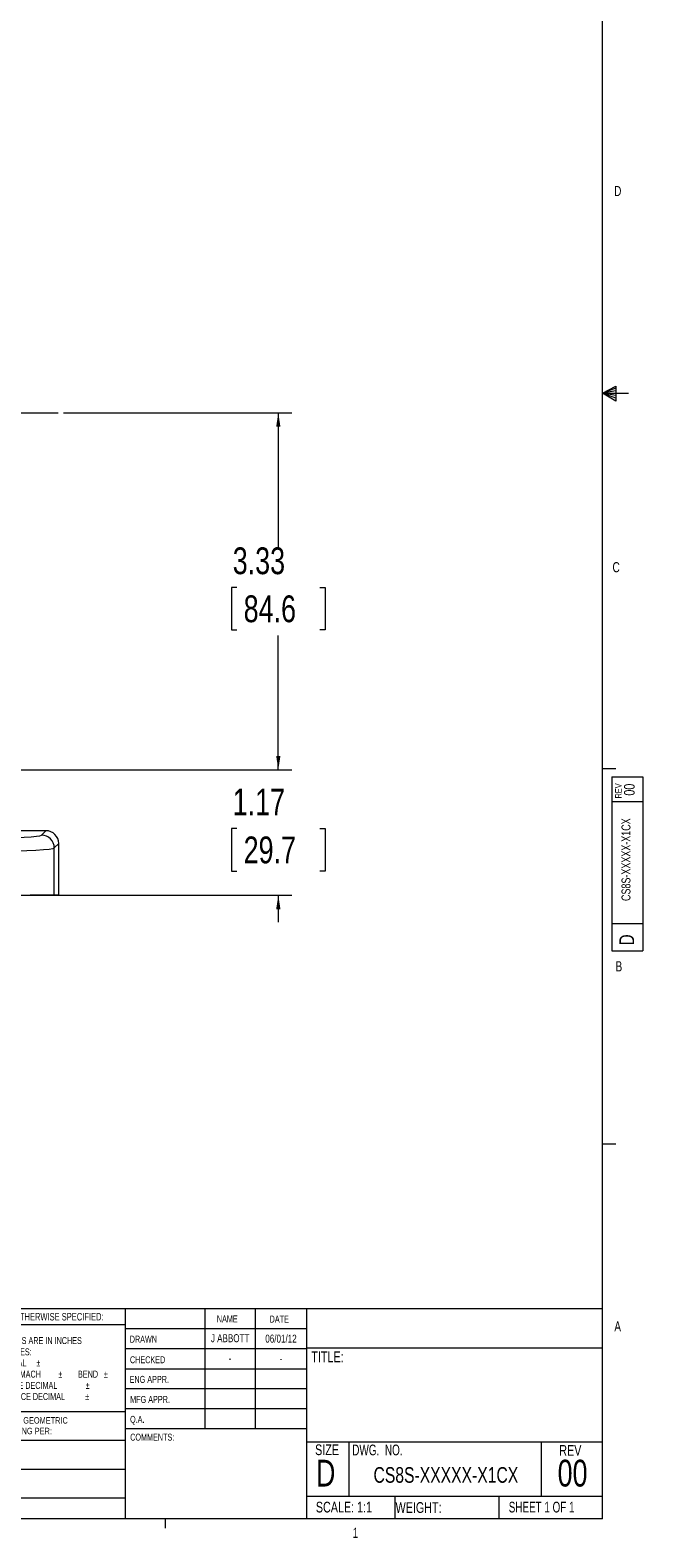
# Model space of a CAD drawing. Header units: inches. Extents: x 0.3 to 33.9, y 0.2 to 21.6.
# Tile 13 of 18: x 28.2 to 33.9, y 0.2 to 14.3. Entities that reach past the tile are written whole.
import ezdxf

# ---------------------------------------------------------------- set-up
doc = ezdxf.new("R2010")
doc.units = ezdxf.units.IN
doc.header["$MEASUREMENT"] = 0
doc.layers.add('SLD-0', color=7, linetype='Continuous', lineweight=15)
doc.styles.add('SLDTEXTSTYLE0', font='TXT', dxfattribs={"width": 0.75})
doc.styles.add('SLDTEXTSTYLE1', font='TXT', dxfattribs={"width": 0.6875})
doc.styles.add('SLDTEXTSTYLE2', font='TXT', dxfattribs={"width": 0.694444})
doc.dimstyles.new('SLDDIMSTYLE0', dxfattribs={"dimtxt": 0.25, "dimasz": 0.13, "dimexe": 0, "dimexo": 0.0625, "dimgap": 0.0625, "dimtad": 0, "dimtih": 1, "dimtoh": 1, "dimrnd": 1e-09, "dimzin": 12, "dimdsep": 46, "dimtxsty": 'SLDTEXTSTYLE0', "dimsah": 1, "dimcen": 0.09, "dimadec": 0, "dimazin": 3, "dimtfac": 1, "dimtmove": 0, "dimatfit": 0, "dimfxl": 1, "dimfrac": 2, "dimtolj": 1, "dimtzin": 12, "dimarcsym": 0})
doc.dimstyles.new('SLDDIMSTYLE1', dxfattribs={"dimtxt": 0.25, "dimasz": 0.13, "dimexe": 0, "dimexo": 0.0625, "dimgap": 0.0625, "dimtad": 0, "dimtih": 1, "dimtoh": 1, "dimrnd": 1e-09, "dimzin": 12, "dimdsep": 46, "dimtxsty": 'SLDTEXTSTYLE0', "dimsah": 1, "dimcen": 0.09, "dimadec": 0, "dimazin": 3, "dimtfac": 1, "dimtofl": 0, "dimtmove": 0, "dimatfit": 3, "dimfxl": 1, "dimfrac": 2, "dimtolj": 1, "dimtzin": 12, "dimarcsym": 0})

# ---------------------------------------------------------------- blocks, each defined once
blk = doc.blocks.new('SW_NOTE_0')
at = {"color": 0, "linetype": 'Continuous', "lineweight": 0, "char_height": 0.06, "attachment_point": 1, "style": 'SLDTEXTSTYLE0'}
for s, insert in [('INTERPRET GEOMETRIC', (0, 0.077)), ('TOLERANCING PER:', (0, -0.022))]:
    blk.add_mtext(s, dxfattribs=dict(at, insert=insert))
blk = doc.blocks.new('SW_NOTE_1')
at = {"color": 0, "linetype": 'Continuous', "lineweight": 0, "char_height": 0.065, "attachment_point": 1, "style": 'SLDTEXTSTYLE0'}
for s, insert in [('DIMENSIONS ARE IN INCHES', (0, 0.084)), ('TOLERANCES:', (0, -0.021)), ('FRACTIONAL', (0, -0.125)), ('%%p', (0.518, -0.125)), ('ANGULAR: MACH', (0, -0.229)), ('%%p', (0.723, -0.229)), ('BEND', (0.907, -0.229)), ('%%p', (1.148, -0.229)), ('TWO PLACE DECIMAL', (0, -0.334)), ('%%p', (0.979, -0.334)), ('THREE PLACE DECIMAL', (0, -0.438)), ('%%p', (0.974, -0.438))]:
    blk.add_mtext(s, dxfattribs=dict(at, insert=insert))
blk = doc.blocks.new('_D')
at = {"layer": 'SLD-0'}
for p, q in [((30.502, 7.398), (30.502, 7.648)), ((26.428, 7.398), (30.627, 7.398)), ((30.115, 6.85), (30.065, 6.85)), ((30.065, 6.85), (30.065, 6.453)), ((30.889, 6.85), (30.94, 6.85)), ((30.94, 6.85), (30.94, 6.453)), ((30.065, 6.453), (30.115, 6.453)), ((30.94, 6.453), (30.889, 6.453)), ((26.465, 6.228), (30.627, 6.228)), ((30.502, 6.228), (30.502, 5.978))]:
    blk.add_line(p, q, dxfattribs=at)
for points in [[(30.502, 7.398), (30.522, 7.528), (30.482, 7.528)], [(30.502, 6.228), (30.482, 6.098), (30.522, 6.098)]]:
    blk.add_solid(points, dxfattribs=at)
at = {"layer": 'SLD-0', "char_height": 0.25, "attachment_point": 1, "style": 'SLDTEXTSTYLE0'}
for s, insert in [('1.17', (30.077, 7.223, -1.433)), ('29.7', (30.179, 6.776, -1.433))]:
    blk.add_mtext(s, dxfattribs=dict(at, insert=insert))
blk = doc.blocks.new('_D_1')
at = {"layer": 'SLD-0'}
for p, q in [((28.499, 10.728), (30.627, 10.728)), ((30.502, 10.728), (30.502, 9.474)), ((30.115, 9.1), (30.065, 9.1)), ((30.065, 9.1), (30.065, 8.703)), ((30.889, 9.1), (30.94, 9.1)), ((30.94, 9.1), (30.94, 8.703)), ((30.065, 8.703), (30.115, 8.703)), ((30.502, 7.398), (30.502, 8.652)), ((30.94, 8.703), (30.889, 8.703)), ((26.428, 7.398), (30.627, 7.398))]:
    blk.add_line(p, q, dxfattribs=at)
for points in [[(30.502, 10.728), (30.482, 10.598), (30.522, 10.598)], [(30.502, 7.398), (30.522, 7.528), (30.482, 7.528)]]:
    blk.add_solid(points, dxfattribs=at)
at = {"layer": 'SLD-0', "char_height": 0.25, "attachment_point": 1, "style": 'SLDTEXTSTYLE0'}
for s, insert in [('3.33', (30.077, 9.473, -1.433)), ('84.6', (30.179, 9.025, -1.433))]:
    blk.add_mtext(s, dxfattribs=dict(at, insert=insert))
blk = doc.blocks.new('SW_CENTERMARKSYMBOL_0')
at = {"layer": 'SLD-0', "color": 0}
for p, q in [((0, 1), (0, 3.456)), ((0, 0), (0, 0.5)), ((-1, 0), (-3.456, 0)), ((0, 0), (-0.5, 0)), ((0, 0), (0, -0.5)), ((0, 0), (0.5, 0)), ((1, 0), (3.456, 0)), ((0, -1), (0, -3.456))]:
    blk.add_line(p, q, dxfattribs=at)

msp = doc.modelspace()

# ---------------------------------------------------------------- linework, layer by layer
at = {"color": 7, "linetype": 'Continuous', "lineweight": 0}
for p, q in [((33.523, 0.411), (33.523, 21.411)), ((33.523, 10.911), (33.647, 10.976)), ((33.647, 10.976), (33.647, 10.837)), ((33.647, 10.958), (33.523, 10.911)), ((33.647, 10.934), (33.523, 10.911)), ((33.647, 10.891), (33.523, 10.911)), ((33.647, 10.865), (33.523, 10.911)), ((33.647, 10.837), (33.523, 10.911)), ((33.523, 10.911), (33.766, 10.911)), ((33.523, 7.411), (33.648, 7.411)), ((33.61, 7.332), (33.9, 7.332)), ((33.61, 7.332), (33.61, 5.709)), ((33.9, 7.332), (33.9, 5.709)), ((33.9, 7.099), (33.61, 7.099)), ((33.61, 5.965), (33.9, 5.965)), ((33.61, 5.709), (33.9, 5.709)), ((33.523, 3.911), (33.648, 3.911)), ((25.714, 2.375), (33.523, 2.375)), ((29.073, 2.375), (29.073, 0.411)), ((29.817, 2.375), (29.817, 1.25)), ((30.285, 2.375), (30.285, 1.25)), ((30.764, 2.375), (30.764, 0.411)), ((29.073, 2.221), (27.691, 2.221)), ((29.073, 2.187), (30.764, 2.187)), ((29.073, 2), (30.764, 2)), ((30.764, 2.008), (33.523, 2.008)), ((29.073, 1.812), (30.764, 1.812)), ((30.764, 1.625), (29.073, 1.625)), ((27.691, 1.414), (29.073, 1.414)), ((30.764, 1.437), (29.073, 1.437)), ((27.691, 1.144), (29.073, 1.144)), ((30.764, 1.25), (29.073, 1.25)), ((30.764, 1.13), (33.523, 1.13)), ((31.16, 1.13), (31.16, 0.623)), ((32.951, 1.13), (32.951, 0.623)), ((27.691, 0.874), (29.073, 0.874)), ((25.714, 0.607), (29.073, 0.607)), ((30.764, 0.623), (33.523, 0.623)), ((31.587, 0.623), (31.587, 0.411)), ((32.559, 0.623), (32.559, 0.411)), ((33.523, 0.411), (0.523, 0.411)), ((29.448, 0.411), (29.448, 0.326))]:
    msp.add_line(p, q, dxfattribs=at)
at = {"color": 7, "linetype": 'Continuous', "lineweight": 15}
for p, q in [((28.335, 6.83), (26.678, 6.83)), ((28.335, 6.83), (28.294, 6.789)), ((28.414, 6.669), (28.455, 6.71)), ((28.414, 6.228), (28.414, 6.669)), ((28.455, 6.228), (28.455, 6.71)), ((28.414, 6.228), (28.189, 6.228)), ((28.455, 6.228), (28.414, 6.228))]:
    msp.add_line(p, q, dxfattribs=at)
msp.add_arc((28.294, 6.669), 0.12, 0.046, 89.954, dxfattribs=at)
for centre, major_axis, ratio, start_param, end_param in [((26.415, 6.79), (1.88, 0), 0.026186, 4.712389, 6.257005), ((28.335, 6.71), (0.0849, 0.0849), 0.999315, 5.49813, 7.068241), ((26.415, 6.67), (2, 0), 0.024615, 4.712389, 6.257005)]:
    msp.add_ellipse(centre, major_axis=major_axis, ratio=ratio, start_param=start_param, end_param=end_param, dxfattribs=at)

# ---------------------------------------------------------------- block references
at = {"color": 7, "linetype": 'Continuous', "lineweight": 0}
for name, p in [('SW_NOTE_1', (27.728, 2.023)), ('SW_NOTE_0', (27.716, 1.283))]:
    msp.add_blockref(name, p, dxfattribs=at)
at = {"layer": 'SLD-0'}
msp.add_blockref('SW_CENTERMARKSYMBOL_0', (24.993, 10.728), dxfattribs=at)

# ---------------------------------------------------------------- texts
at = {"color": 7, "linetype": 'Continuous', "lineweight": 0}
for s, insert, char_height, attachment_point, style in [('D', (33.632, 12.844), 0.0938, 1, 'SLDTEXTSTYLE0'), ('C', (33.617, 9.335), 0.0938, 1, 'SLDTEXTSTYLE0'), ('B', (33.645, 5.612), 0.0938, 1, 'SLDTEXTSTYLE0'), ('UNLESS OTHERWISE SPECIFIED:', (27.738, 2.332), 0.07, 1, 'SLDTEXTSTYLE0'), ('NAME', (29.929, 2.309), 0.065, 1, 'SLDTEXTSTYLE0'), ('DATE', (30.421, 2.307), 0.065, 1, 'SLDTEXTSTYLE0'), ('A', (33.634, 2.253), 0.0938, 1, 'SLDTEXTSTYLE0'), ('DRAWN', (29.117, 2.12), 0.065, 1, 'SLDTEXTSTYLE0'), ('J ABBOTT', (30.053, 2.134), 0.075, 2, 'SLDTEXTSTYLE0'), ('06/01/12', (30.527, 2.13), 0.075, 2, 'SLDTEXTSTYLE0'), ('TITLE:', (30.81, 1.973), 0.1, 1, 'SLDTEXTSTYLE0'), ('CHECKED', (29.119, 1.928), 0.065, 1, 'SLDTEXTSTYLE0'), ('-', (30.052, 1.946), 0.075, 2, 'SLDTEXTSTYLE0'), ('-', (30.528, 1.942), 0.075, 2, 'SLDTEXTSTYLE0'), ('ENG APPR.', (29.116, 1.745), 0.065, 1, 'SLDTEXTSTYLE0'), ('MFG APPR.', (29.121, 1.558), 0.065, 1, 'SLDTEXTSTYLE0'), ('Q.A.', (29.12, 1.372), 0.065, 1, 'SLDTEXTSTYLE0'), ('COMMENTS:', (29.121, 1.206), 0.065, 1, 'SLDTEXTSTYLE0'), ('SIZE', (30.845, 1.106), 0.1, 1, 'SLDTEXTSTYLE0'), ('DWG.  NO.', (31.191, 1.104), 0.1, 1, 'SLDTEXTSTYLE2'), ('REV', (33.121, 1.1), 0.1, 1, 'SLDTEXTSTYLE0'), ('D', (30.853, 0.963), 0.25, 1, 'SLDTEXTSTYLE0'), ('CS8S-XXXXX-X1CX', (32.064, 0.894), 0.14583, 2, 'SLDTEXTSTYLE0'), ('00', (33.245, 0.963), 0.25, 2, 'SLDTEXTSTYLE0'), ('SCALE: 1:1', (30.852, 0.571), 0.1, 1, 'SLDTEXTSTYLE0'), ('WEIGHT:', (31.595, 0.567), 0.1, 1, 'SLDTEXTSTYLE0'), ('SHEET 1 OF 1', (32.65, 0.571), 0.1, 1, 'SLDTEXTSTYLE1'), ('1', (31.195, 0.328), 0.0938, 1, 'SLDTEXTSTYLE0')]:
    msp.add_mtext(s, dxfattribs=dict(at, insert=insert, char_height=char_height, attachment_point=attachment_point, style=style))
at = {"color": 7, "linetype": 'Continuous', "lineweight": 0, "rotation": 90, "style": 'SLDTEXTSTYLE0'}
for s, insert, char_height, attachment_point in [('REV', (33.642, 7.131), 0.06, 1), ('00', (33.724, 7.213), 0.1, 2), ('CS8S-XXXXX-X1CX', (33.701, 6.56), 0.08333, 2), ('D', (33.681, 5.763), 0.138, 1)]:
    msp.add_mtext(s, dxfattribs=dict(at, insert=insert, char_height=char_height, attachment_point=attachment_point))

# ---------------------------------------------------------------- dimensions: what is measured, and where the dimension line sits
at = {"layer": 'SLD-0'}
for base, p1, p2, dimstyle, picture, middle in [((30.502, 10.728), (26.378, 7.398), (28.449, 10.728), 'SLDDIMSTYLE1', '_D_1', (30.502, 9.063)), ((30.502, 7.398), (26.415, 6.228), (26.378, 7.398), 'SLDDIMSTYLE0', '_D', (30.502, 6.813))]:
    dim = msp.add_linear_dim(base=base, p1=p1, p2=p2, angle=90, dimstyle=dimstyle, dxfattribs=at)
    dim.commit()
    dim.dimension.update_dxf_attribs({"geometry": picture, "text_midpoint": middle, "dimtype": 160})

doc.saveas('drawing.dxf')
